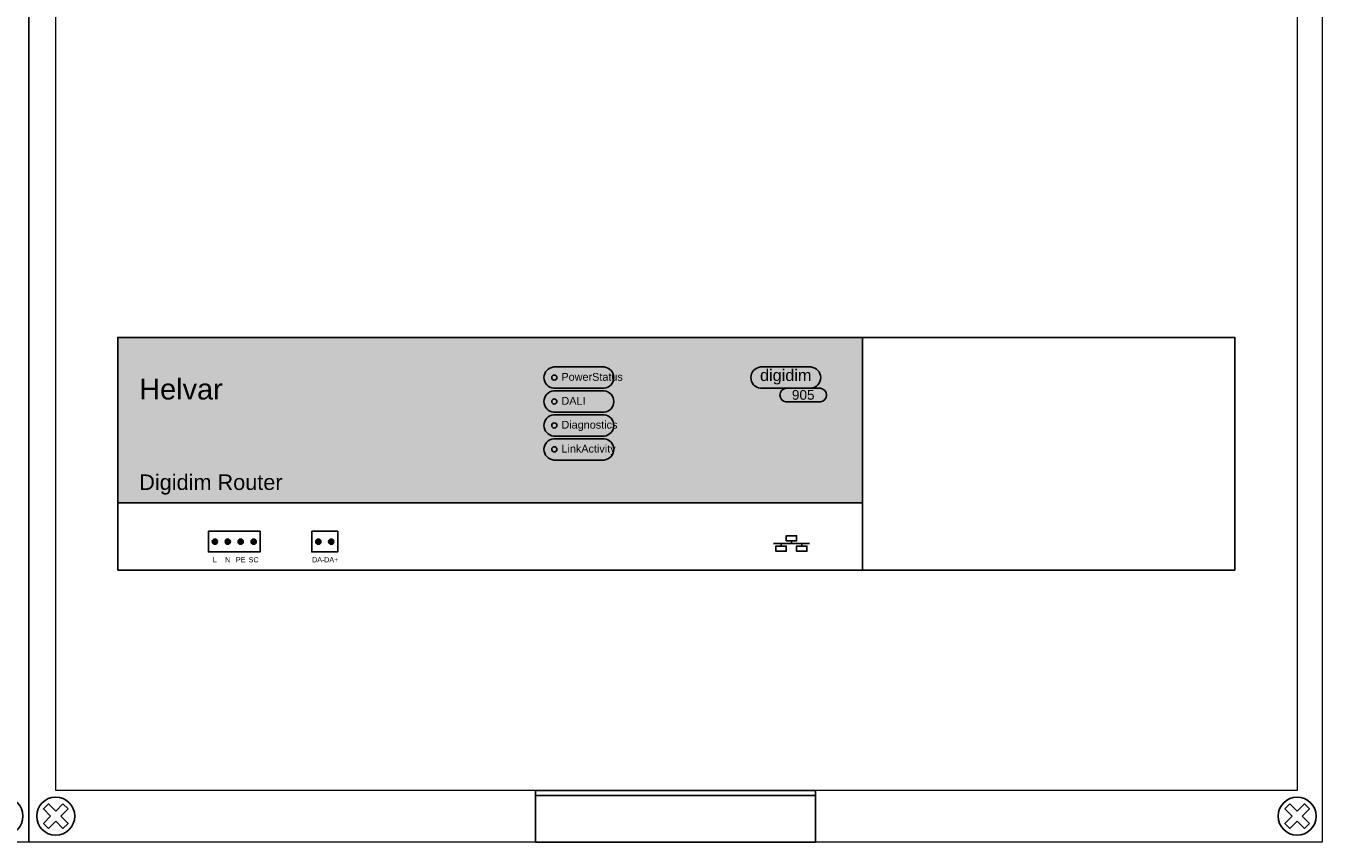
# Model space of a CAD drawing. Header units: millimetres. Extents: x -28773 to 440, y 8099 to 27744.
# Tile 5 of 17: x -26278 to -23772, y 21244 to 22823. Entities that reach past the tile are written whole.
import ezdxf
from ezdxf.enums import TextEntityAlignment as Align

# ---------------------------------------------------------------- set-up
doc = ezdxf.new("R2010")
doc.units = ezdxf.units.MM
doc.header["$LTSCALE"] = 100
for name, color, linetype in [('EL$6----', 7, 'Continuous'), ('EL6112--', 7, 'Continuous'), ('PDF_Geometry', 7, 'Continuous')]:
    doc.layers.add(name, color=color, linetype=linetype)
doc.styles.add('Arial', font='arial.ttf')

# ---------------------------------------------------------------- blocks, each defined once
blk = doc.blocks.new('Helvar_Router')
h = blk.add_hatch(color=176)
h.dxf.hatch_style = 1
h.paths.add_polyline_path([(1440, 0), (0, 0), (0, -320), (1440, -320)])
at = {"true_color": 0x000000}
h = blk.add_hatch(color=18, dxfattribs=at)
h.dxf.hatch_style = 1
edge = h.paths.add_edge_path()
edge.add_arc((187.5, -395), 5, 0, 360)
h = blk.add_hatch(color=18, dxfattribs=at)
h.dxf.hatch_style = 1
edge = h.paths.add_edge_path()
edge.add_arc((212.5, -395), 5, 0, 360)
h = blk.add_hatch(color=18, dxfattribs=at)
h.dxf.hatch_style = 1
edge = h.paths.add_edge_path()
edge.add_arc((237.5, -395), 5, 0, 360)
h = blk.add_hatch(color=18, dxfattribs=at)
h.dxf.hatch_style = 1
edge = h.paths.add_edge_path()
edge.add_arc((262.5, -395), 5, 0, 360)
h = blk.add_hatch(color=18, dxfattribs=at)
h.dxf.hatch_style = 1
edge = h.paths.add_edge_path()
edge.add_arc((387.5, -395), 5, 0, 360)
h = blk.add_hatch(color=18, dxfattribs=at)
h.dxf.hatch_style = 1
edge = h.paths.add_edge_path()
edge.add_arc((412.5, -395), 5, 0, 360)
at = {"color": 0}
for p, q in [((0, 0), (1440, 0)), ((0, 0), (0, -320)), ((0, -320), (1440, -320))]:
    blk.add_line(p, q, dxfattribs=at)
blk.add_lwpolyline([(0, 0), (0, -450), (1440, -450), (1440, 0), (0, 0)], dxfattribs=at)
at = {"flags": 128}
for points in [[(842.6, -57.1), (940.1, -57.1, -0.909091), (940.1, -98.3), (842.6, -98.3, -0.909091)], [(1242.6, -57.1), (1340.1, -57.1, -0.909091), (1340.1, -98.3), (1242.6, -98.3, -0.909091)], [(1291.3, -98.3), (1358.8, -98.3, -0.857143), (1358.8, -124.6), (1291.3, -124.6, -0.857143)], [(842.6, -103.3), (940.1, -103.3, -0.909091), (940.1, -144.6), (842.6, -144.6, -0.909091)], [(842.6, -149.6), (940.1, -149.6, -0.909091), (940.1, -190.8), (842.6, -190.8, -0.909091)], [(842.6, -195.8), (940.1, -195.8, -0.909091), (940.1, -237.1), (842.6, -237.1, -0.909091)]]:
    blk.add_lwpolyline(points, format="xyb", close=True, dxfattribs=at)
for points in [[(175, -375), (275, -375), (275, -415), (175, -415)], [(375, -375), (425, -375), (425, -415), (375, -415)]]:
    blk.add_lwpolyline(points, close=True, dxfattribs=at)
for points in [[(1282.4, -403.6), (1292.4, -403.6), (1292.4, -413.6), (1272.4, -413.6), (1272.4, -403.6), (1282.4, -403.6), (1282.4, -398.6), (1267.4, -398.6)], [(1282.4, -398.6), (1302.4, -398.6), (1302.4, -393.6), (1292.4, -393.6), (1292.4, -383.6), (1312.4, -383.6), (1312.4, -393.6), (1302.4, -393.6), (1302.4, -398.6), (1322.4, -398.6)], [(1337.4, -398.6), (1322.4, -398.6), (1322.4, -403.6), (1332.4, -403.6), (1332.4, -413.6), (1312.4, -413.6), (1312.4, -403.6), (1322.4, -403.6)]]:
    blk.add_lwpolyline(points, dxfattribs=at)
for centre in [(843.8, -77.7), (843.8, -123.9), (843.8, -170.2), (843.8, -216.4)]:
    blk.add_circle(centre, 5)
at = {"color": 18, "true_color": 0x000000}
for centre in [(187.5, -395), (212.5, -395), (237.5, -395), (262.5, -395), (387.5, -395), (412.5, -395)]:
    blk.add_circle(centre, 5, dxfattribs=at)
at = {"style": 'Arial'}
for s, p in [('PowerStatus', (857.6, -88.3)), ('DALI', (857.6, -134.6)), ('Diagnostics', (857.6, -180.8)), ('LinkActivity', (857.6, -227.1))]:
    blk.add_text(s, height=15, dxfattribs=at).set_placement(p, align=Align.BOTTOM_LEFT)
for s, height, p in [('digidim', 22.5, (1291.3, -75.8)), ('905', 18.75, (1325.1, -111.1)), ('L', 10, (187.5, -430)), ('N', 10, (212.5, -430)), ('PE', 10, (237.5, -430)), ('SC', 10, (262.5, -430)), ('DA-', 10, (387.5, -430)), ('DA+', 10, (412.5, -430))]:
    blk.add_text(s, height=height, dxfattribs=at).set_placement(p, align=Align.MIDDLE)
for s, height, p in [('Helvar', 40, (41.3, -120)), ('Digidim Router', 30, (41.3, -295))]:
    blk.add_text(s, height=height, dxfattribs=at).set_placement(p)
blk = doc.blocks.new('schroef')
at = {"layer": 'EL6112--', "color": 0}
for p, q in [((-23.8, 13.9), (-13.9, 23.8)), ((-9.9, 0), (-23.8, 13.9)), ((0, 9.9), (-13.9, 23.8)), ((23.8, -13.9), (9.9, 0)), ((13.9, -23.8), (0, -9.9)), ((13.9, -23.8), (23.8, -13.9))]:
    blk.add_line(p, q, dxfattribs=at)
for points in [[(0, -9.9), (-13.9, -23.8), (-23.8, -13.9), (-9.9, 0)], [(0, 9.9), (13.9, 23.8), (23.8, 13.9), (9.9, 0)]]:
    blk.add_lwpolyline(points, dxfattribs=at)
blk.add_circle((0, 0), 36.8, dxfattribs=at)
blk = doc.blocks.new('*U33')
for points in [[(172, -5482.9), (2332, -5482.9), (2332, -5032.9), (172, -5032.9)], [(979.6, -5909), (1520.8, -5909), (1520.8, -6009), (979.6, -6009)]]:
    blk.add_lwpolyline(points, close=True)
blk.add_lwpolyline([(1520.8, -5919), (979.6, -5919)])
at = {"layer": 'PDF_Geometry', "lineweight": 5}
blk.add_lwpolyline([(0, -6009), (0, 0), (2500.4, 0), (2500.4, -6009), (0, -6009)], dxfattribs=at)
blk.add_lwpolyline([(2452.2, -5909), (51.9, -5909), (51.9, -100.1), (2452.2, -100.1)], close=True, dxfattribs=at)
at = {"xscale": -1}
blk.add_blockref('schroef', (51.9, -5958.9), dxfattribs=at)
blk.add_blockref('schroef', (2452.2, -5958.9))

msp = doc.modelspace()

# ---------------------------------------------------------------- block references
at = {"layer": 'EL$6----'}
for name, p in [('*U33', (-28773.1, 27253.4)), ('*U33', (-26272.7, 27253.4)), ('Helvar_Router', (-26100.6, 22220.5))]:
    msp.add_blockref(name, p, dxfattribs=at)

doc.saveas('drawing.dxf')
